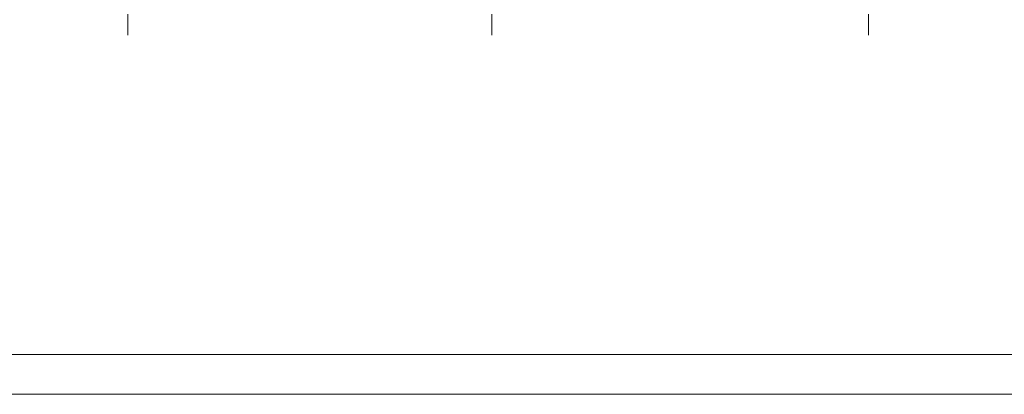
# Model space of a CAD drawing. Extents: x 4615668 to 9294084, y 16339 to 10688993.
# Tile 233 of 256: x 4724669 to 4726158, y 5338649 to 5339216. Entities that reach past the tile are written whole.
import ezdxf

# ---------------------------------------------------------------- set-up
doc = ezdxf.new("R2010")
doc.units = 0
doc.header["$MEASUREMENT"] = 0
doc.linetypes.add('DASHDOT', pattern=[25.4, 12.7, -6.35, 0, -6.35])
for name, color, linetype, lineweight in [('hatch', 253, 'Continuous', 0), ('Osie', 175, 'DASHDOT', 9), ('Wymiar', 7, 'Continuous', 9)]:
    doc.layers.add(name, color=color, linetype=linetype, lineweight=lineweight)
doc.layers.add('MURY', color=7, linetype='Continuous')

# ---------------------------------------------------------------- blocks, each defined once
blk = doc.blocks.new('G$C61CBF25F')
at = {"layer": 'Osie', "lineweight": 0, "ltscale": 2.5}
for p, q in [((305, 0), (305, 1880)), ((855, 0), (855, 1880)), ((1425, 0), (1425, 1880))]:
    blk.add_line(p, q, dxfattribs=at)
blk = doc.blocks.new('G$C6E969633')
at = {"layer": 'MURY', "lineweight": 0, "ltscale": 40}
blk.add_blockref('G$C61CBF25F', (41.7, 0), dxfattribs=at)

msp = doc.modelspace()

# ---------------------------------------------------------------- linework, layer by layer
at = {"layer": 'hatch', "color": 252}
for points in [[(4723207.62, 5338649.39), (4727407.62, 5338649.39), (4727407.62, 5341597.39), (4723207.62, 5341597.39)], [(4723207.62, 5338649.39), (4727407.62, 5338649.39), (4727407.62, 5341597.39), (4723207.62, 5341597.39)], [(4723527.62, 5341537.39), (4727347.62, 5341537.39), (4727347.62, 5338709.39), (4723527.62, 5338709.39)]]:
    msp.add_lwpolyline(points, close=True, dxfattribs=at)

# ---------------------------------------------------------------- block references
at = {"layer": 'Wymiar', "lineweight": 0, "ltscale": 40}
msp.add_blockref('G$C6E969633', (4724486.31, 5339192.56), dxfattribs=at)

doc.saveas('drawing.dxf')
